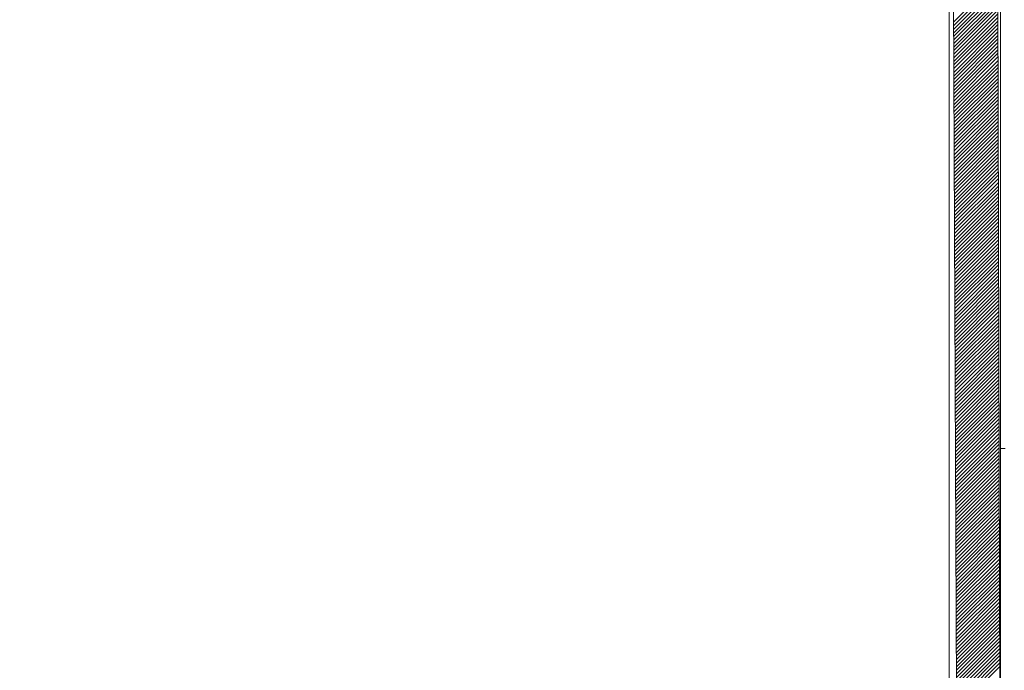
# Model space of a CAD drawing. Header units: millimetres. Extents: x -20020 to 55682, y 3351 to 17623.
# Tile 29 of 49: x -2377 to -1148, y 12393 to 13205. Entities that reach past the tile are written whole.
import ezdxf

# ---------------------------------------------------------------- set-up
doc = ezdxf.new("R2010")
doc.units = ezdxf.units.MM
doc.linetypes.add('ACAD_ISO03W100', pattern=[30, 12, -18])
for name, color, linetype, lineweight in [('ARANŻACJA', 252, 'Continuous', 9), ('RZUT DACHU', 252, 'Continuous', 9), ('ŚCIANY KONSTRUKCYJNE', 252, 'Continuous', 9), ('ŚCIANY WYPEŁNIENIE', 252, 'Continuous', 9)]:
    doc.layers.add(name, color=color, linetype=linetype, lineweight=lineweight)

msp = doc.modelspace()

# ---------------------------------------------------------------- linework, layer by layer
at = {"layer": 'ARANŻACJA', "linetype": 'ACAD_ISO03W100', "ltscale": 0.5}
msp.add_lwpolyline([(-276.98, 12670.05), (-1152.98, 12670.05)], dxfattribs=at)
at = {"layer": 'RZUT DACHU'}
msp.add_lwpolyline([(-4885.12, 14006.55), (-4885.12, 12002.55), (-1152.98, 12002.55), (-1152.98, 14006.55), (-1217.12, 14006.55), (-1217.12, 12002.55)], dxfattribs=at)
at = {"layer": 'ŚCIANY KONSTRUKCYJNE'}
for p, q in [((-1151.42, 11441.81), (-1158.12, 13931.55)), ((-1206.79, 12124.55), (-1214.12, 13858.55))]:
    msp.add_line(p, q, dxfattribs=at)
at = {"layer": 'ŚCIANY WYPEŁNIENIE', "linetype": 'Continuous'}
for p, q in [((-1211.24, 13202.4), (-1156.32, 13257.32)), ((-1211.22, 13197.93), (-1156.31, 13252.84)), ((-1211.2, 13193.46), (-1156.3, 13248.36)), ((-1211.18, 13188.99), (-1156.29, 13243.88)), ((-1211.16, 13184.51), (-1156.27, 13239.4)), ((-1211.14, 13180.04), (-1156.26, 13234.92)), ((-1211.12, 13175.57), (-1156.25, 13230.45)), ((-1211.11, 13171.1), (-1156.24, 13225.97)), ((-1211.09, 13166.63), (-1156.23, 13221.49)), ((-1211.07, 13162.16), (-1156.21, 13217.01)), ((-1211.05, 13157.68), (-1156.2, 13212.53)), ((-1211.03, 13153.21), (-1156.19, 13208.05)), ((-1211.01, 13148.74), (-1156.18, 13203.58)), ((-1211, 13144.27), (-1156.17, 13199.1)), ((-1210.98, 13139.8), (-1156.15, 13194.62)), ((-1210.96, 13135.33), (-1156.14, 13190.14)), ((-1210.94, 13130.85), (-1156.13, 13185.66)), ((-1210.92, 13126.38), (-1156.12, 13181.19)), ((-1210.9, 13121.91), (-1156.11, 13176.71)), ((-1210.89, 13117.44), (-1156.09, 13172.23)), ((-1210.87, 13112.97), (-1156.08, 13167.75)), ((-1210.85, 13108.5), (-1156.07, 13163.27)), ((-1210.83, 13104.02), (-1156.06, 13158.79)), ((-1210.81, 13099.55), (-1156.05, 13154.32)), ((-1210.79, 13095.08), (-1156.04, 13149.84)), ((-1210.77, 13090.61), (-1156.02, 13145.36)), ((-1210.76, 13086.14), (-1156.01, 13140.88)), ((-1210.74, 13081.67), (-1156, 13136.4)), ((-1210.72, 13077.19), (-1155.99, 13131.93)), ((-1210.7, 13072.72), (-1155.98, 13127.45)), ((-1210.68, 13068.25), (-1155.96, 13122.97)), ((-1210.66, 13063.78), (-1155.95, 13118.49)), ((-1210.65, 13059.31), (-1155.94, 13114.01)), ((-1210.63, 13054.83), (-1155.93, 13109.53)), ((-1210.61, 13050.36), (-1155.92, 13105.06)), ((-1210.59, 13045.89), (-1155.9, 13100.58)), ((-1210.57, 13041.42), (-1155.89, 13096.1)), ((-1210.55, 13036.95), (-1155.88, 13091.62)), ((-1210.54, 13032.48), (-1155.87, 13087.14)), ((-1210.52, 13028), (-1155.86, 13082.66)), ((-1210.5, 13023.53), (-1155.84, 13078.19)), ((-1210.48, 13019.06), (-1155.83, 13073.71)), ((-1210.46, 13014.59), (-1155.82, 13069.23)), ((-1210.44, 13010.12), (-1155.81, 13064.75)), ((-1210.42, 13005.65), (-1155.8, 13060.27)), ((-1210.41, 13001.17), (-1155.79, 13055.8)), ((-1210.39, 12996.7), (-1155.77, 13051.32)), ((-1210.37, 12992.23), (-1155.76, 13046.84)), ((-1210.35, 12987.76), (-1155.75, 13042.36)), ((-1210.33, 12983.29), (-1155.74, 13037.88)), ((-1210.31, 12978.82), (-1155.73, 13033.4)), ((-1210.3, 12974.34), (-1155.71, 13028.93)), ((-1210.28, 12969.87), (-1155.7, 13024.45)), ((-1210.26, 12965.4), (-1155.69, 13019.97)), ((-1210.24, 12960.93), (-1155.68, 13015.49)), ((-1210.22, 12956.46), (-1155.67, 13011.01)), ((-1210.2, 12951.99), (-1155.65, 13006.54)), ((-1210.19, 12947.51), (-1155.64, 13002.06)), ((-1210.17, 12943.04), (-1155.63, 12997.58)), ((-1210.15, 12938.57), (-1155.62, 12993.1)), ((-1210.13, 12934.1), (-1155.61, 12988.62)), ((-1210.11, 12929.63), (-1155.59, 12984.14)), ((-1210.09, 12925.16), (-1155.58, 12979.67)), ((-1210.07, 12920.68), (-1155.57, 12975.19)), ((-1210.06, 12916.21), (-1155.56, 12970.71)), ((-1210.04, 12911.74), (-1155.55, 12966.23)), ((-1210.02, 12907.27), (-1155.53, 12961.75)), ((-1210, 12902.8), (-1155.52, 12957.27)), ((-1209.98, 12898.33), (-1155.51, 12952.8)), ((-1209.96, 12893.85), (-1155.5, 12948.32)), ((-1209.95, 12889.38), (-1155.49, 12943.84)), ((-1209.93, 12884.91), (-1155.48, 12939.36)), ((-1209.91, 12880.44), (-1155.46, 12934.88)), ((-1209.89, 12875.97), (-1155.45, 12930.41)), ((-1209.87, 12871.49), (-1155.44, 12925.93)), ((-1209.85, 12867.02), (-1155.43, 12921.45)), ((-1209.84, 12862.55), (-1155.42, 12916.97)), ((-1209.82, 12858.08), (-1155.4, 12912.49)), ((-1209.8, 12853.61), (-1155.39, 12908.01)), ((-1209.78, 12849.14), (-1155.38, 12903.54)), ((-1209.76, 12844.66), (-1155.37, 12899.06)), ((-1209.74, 12840.19), (-1155.36, 12894.58)), ((-1209.72, 12835.72), (-1155.34, 12890.1)), ((-1209.71, 12831.25), (-1155.33, 12885.62)), ((-1209.69, 12826.78), (-1155.32, 12881.15)), ((-1209.67, 12822.31), (-1155.31, 12876.67)), ((-1209.65, 12817.83), (-1155.3, 12872.19)), ((-1209.63, 12813.36), (-1155.28, 12867.71)), ((-1209.61, 12808.89), (-1155.27, 12863.23)), ((-1209.6, 12804.42), (-1155.26, 12858.75)), ((-1209.58, 12799.95), (-1155.25, 12854.28)), ((-1209.56, 12795.48), (-1155.24, 12849.8)), ((-1209.54, 12791), (-1155.23, 12845.32)), ((-1209.52, 12786.53), (-1155.21, 12840.84)), ((-1209.5, 12782.06), (-1155.2, 12836.36)), ((-1209.49, 12777.59), (-1155.19, 12831.88)), ((-1209.47, 12773.12), (-1155.18, 12827.41)), ((-1209.45, 12768.65), (-1155.17, 12822.93)), ((-1209.43, 12764.17), (-1155.15, 12818.45)), ((-1209.41, 12759.7), (-1155.14, 12813.97)), ((-1209.39, 12755.23), (-1155.13, 12809.49)), ((-1209.37, 12750.76), (-1155.12, 12805.02)), ((-1209.36, 12746.29), (-1155.11, 12800.54)), ((-1209.34, 12741.82), (-1155.09, 12796.06)), ((-1209.32, 12737.34), (-1155.08, 12791.58)), ((-1209.3, 12732.87), (-1155.07, 12787.1)), ((-1209.28, 12728.4), (-1155.06, 12782.62)), ((-1209.26, 12723.93), (-1155.05, 12778.15)), ((-1209.25, 12719.46), (-1155.03, 12773.67)), ((-1209.23, 12714.99), (-1155.02, 12769.19)), ((-1209.21, 12710.51), (-1155.01, 12764.71)), ((-1209.19, 12706.04), (-1155, 12760.23)), ((-1209.17, 12701.57), (-1154.99, 12755.76)), ((-1209.15, 12697.1), (-1154.97, 12751.28)), ((-1209.14, 12692.63), (-1154.96, 12746.8)), ((-1209.12, 12688.15), (-1154.95, 12742.32)), ((-1209.1, 12683.68), (-1154.94, 12737.84)), ((-1209.08, 12679.21), (-1154.93, 12733.36)), ((-1209.06, 12674.74), (-1154.92, 12728.89)), ((-1209.04, 12670.27), (-1154.9, 12724.41)), ((-1209.02, 12665.8), (-1154.89, 12719.93)), ((-1209.01, 12661.32), (-1154.88, 12715.45)), ((-1208.99, 12656.85), (-1154.87, 12710.97)), ((-1208.97, 12652.38), (-1154.86, 12706.49)), ((-1208.95, 12647.91), (-1154.84, 12702.02)), ((-1208.93, 12643.44), (-1154.83, 12697.54)), ((-1208.91, 12638.97), (-1154.82, 12693.06)), ((-1208.9, 12634.49), (-1154.81, 12688.58)), ((-1208.88, 12630.02), (-1154.8, 12684.1)), ((-1208.86, 12625.55), (-1154.78, 12679.63)), ((-1208.84, 12621.08), (-1154.77, 12675.15)), ((-1208.82, 12616.61), (-1154.76, 12670.67)), ((-1208.8, 12612.14), (-1154.75, 12666.19)), ((-1208.79, 12607.66), (-1154.74, 12661.71)), ((-1208.77, 12603.19), (-1154.72, 12657.23)), ((-1208.75, 12598.72), (-1154.71, 12652.76)), ((-1208.73, 12594.25), (-1154.7, 12648.28)), ((-1208.71, 12589.78), (-1154.69, 12643.8)), ((-1208.69, 12585.31), (-1154.68, 12639.32)), ((-1208.67, 12580.83), (-1154.67, 12634.84)), ((-1208.66, 12576.36), (-1154.65, 12630.37)), ((-1208.64, 12571.89), (-1154.64, 12625.89)), ((-1208.62, 12567.42), (-1154.63, 12621.41)), ((-1208.6, 12562.95), (-1154.62, 12616.93)), ((-1208.58, 12558.48), (-1154.61, 12612.45)), ((-1208.56, 12554), (-1154.59, 12607.97)), ((-1208.55, 12549.53), (-1154.58, 12603.5)), ((-1208.53, 12545.06), (-1154.57, 12599.02)), ((-1208.51, 12540.59), (-1154.56, 12594.54)), ((-1208.49, 12536.12), (-1154.55, 12590.06)), ((-1208.47, 12531.65), (-1154.53, 12585.58)), ((-1208.45, 12527.17), (-1154.52, 12581.1)), ((-1208.44, 12522.7), (-1154.51, 12576.63)), ((-1208.42, 12518.23), (-1154.5, 12572.15)), ((-1208.4, 12513.76), (-1154.49, 12567.67)), ((-1208.38, 12509.29), (-1154.47, 12563.19)), ((-1208.36, 12504.81), (-1154.46, 12558.71)), ((-1208.34, 12500.34), (-1154.45, 12554.24)), ((-1208.32, 12495.87), (-1154.44, 12549.76)), ((-1208.31, 12491.4), (-1154.43, 12545.28)), ((-1208.29, 12486.93), (-1154.41, 12540.8)), ((-1208.27, 12482.46), (-1154.4, 12536.32)), ((-1208.25, 12477.98), (-1154.39, 12531.84)), ((-1208.23, 12473.51), (-1154.38, 12527.37)), ((-1208.21, 12469.04), (-1154.37, 12522.89)), ((-1208.2, 12464.57), (-1154.36, 12518.41)), ((-1208.18, 12460.1), (-1154.34, 12513.93)), ((-1208.16, 12455.63), (-1154.33, 12509.45)), ((-1208.14, 12451.15), (-1154.32, 12504.98)), ((-1208.12, 12446.68), (-1154.31, 12500.5)), ((-1208.1, 12442.21), (-1154.3, 12496.02)), ((-1208.09, 12437.74), (-1154.28, 12491.54)), ((-1208.07, 12433.27), (-1154.27, 12487.06)), ((-1208.05, 12428.8), (-1154.26, 12482.58)), ((-1208.03, 12424.32), (-1154.25, 12478.11)), ((-1208.01, 12419.85), (-1154.24, 12473.63)), ((-1207.99, 12415.38), (-1154.22, 12469.15)), ((-1207.97, 12410.91), (-1154.21, 12464.67)), ((-1207.96, 12406.44), (-1154.2, 12460.19)), ((-1207.94, 12401.97), (-1154.19, 12455.71)), ((-1207.92, 12397.49), (-1154.18, 12451.24)), ((-1207.9, 12393.02), (-1154.16, 12446.76)), ((-1207.88, 12388.55), (-1154.15, 12442.28)), ((-1207.86, 12384.08), (-1154.14, 12437.8)), ((-1207.85, 12379.61), (-1154.13, 12433.32)), ((-1207.83, 12375.14), (-1154.12, 12428.85)), ((-1207.81, 12370.66), (-1154.1, 12424.37)), ((-1207.79, 12366.19), (-1154.09, 12419.89)), ((-1207.77, 12361.72), (-1154.08, 12415.41)), ((-1207.75, 12357.25), (-1154.07, 12410.93)), ((-1207.74, 12352.78), (-1154.06, 12406.45)), ((-1207.72, 12348.31), (-1154.05, 12401.98)), ((-1207.7, 12343.83), (-1154.03, 12397.5))]:
    msp.add_line(p, q, dxfattribs=at)

doc.saveas('drawing.dxf')
